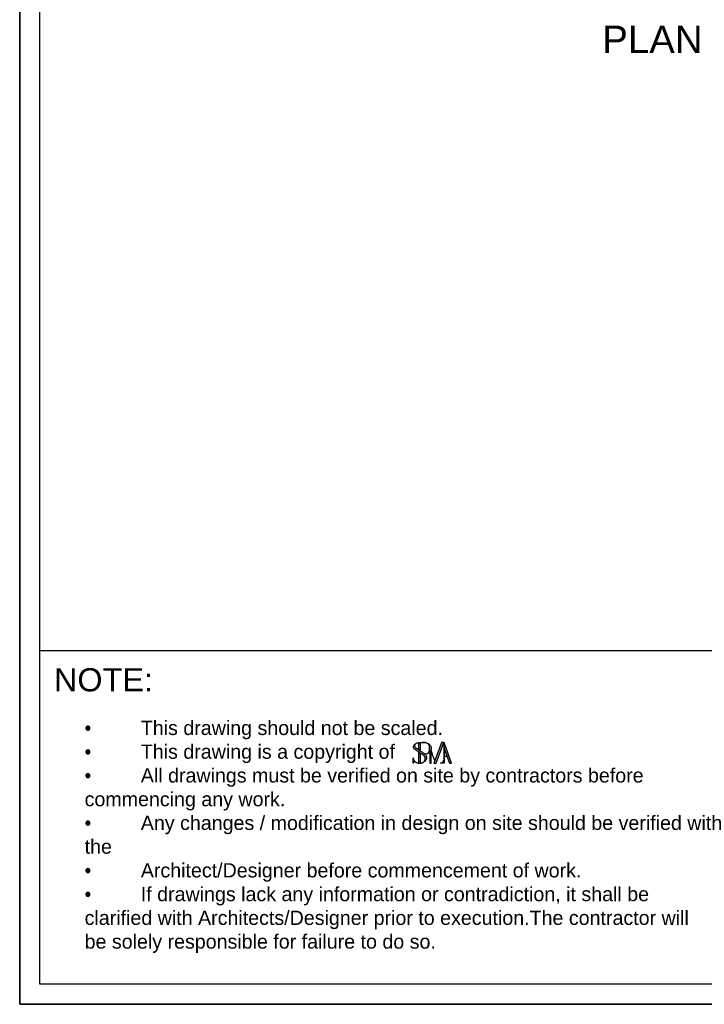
# Model space of a CAD drawing. Header units: millimetres. Extents: x 502444 to 745500, y -417645 to -375189.
# Tile 64 of 208: x 630928 to 635906, y -393956 to -386793. Entities that reach past the tile are written whole.
import ezdxf

# ---------------------------------------------------------------- set-up
doc = ezdxf.new("R2010")
doc.units = ezdxf.units.MM
for name, color, linetype, lineweight in [('G-ANNO-TEXT', 231, 'Continuous', 9), ('Text', 7, 'Continuous', 25), ('Wall New', 1, 'Continuous', 50)]:
    doc.layers.add(name, color=color, linetype=linetype, lineweight=lineweight)
doc.styles.add('ARIAL', font='arial.ttf')
doc.styles.add('Arial_B_4', font='arialbd.ttf', dxfattribs={"height": 800})

# ---------------------------------------------------------------- blocks, each defined once
blk = doc.blocks.new('logo')
at = {"layer": 'Wall New'}
h = blk.add_hatch(color=7, dxfattribs=at)
h.dxf.hatch_style = 1
edge = h.paths.add_edge_path()
edge.add_spline(control_points=[(65926.32732787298, -4520.094032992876), (65926.1228509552, -4519.88899023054), (65924.3385281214, -4518.183820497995), (65919.54680315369, -4515.182403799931), (65911.55111347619, -4509.614694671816), (65903.25496574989, -4503.348192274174), (65895.79311485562, -4499.10011948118), (65893.55091115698, -4494.881910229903), (65893.54196151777, -4492.071246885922), (65894.92808825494, -4489.731452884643), (65896.12217980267, -4488.297914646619), (65896.67030885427, -4487.639871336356)], knot_values=[0, 0, 0, 0, 0.867858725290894, 7.401282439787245, 16.84919293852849, 30.07839875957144, 38.91655751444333, 41.68812970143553, 43.97194689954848, 47.01151844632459, 49.590735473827, 49.590735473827, 49.590735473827, 49.590735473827], degree=3, periodic=0)
edge.add_spline(control_points=[(65896.67030885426, -4487.639871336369), (65895.92114814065, -4488.165959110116), (65893.8028151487, -4489.870670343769), (65891.35862709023, -4492.807859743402), (65890.06492843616, -4496.706629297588), (65889.90602339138, -4500.58724637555), (65893.86920417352, -4504.223637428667), (65899.16805926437, -4508.363811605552), (65907.17849125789, -4513.833384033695), (65915.43403955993, -4518.995131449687), (65922.35502716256, -4524.055133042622), (65926.76506230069, -4528.964500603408), (65927.36107414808, -4534.817846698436), (65925.8635055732, -4540.194380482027), (65922.60699536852, -4544.541443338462), (65919.71695260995, -4546.410011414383), (65918.29826566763, -4547.023579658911), (65918.27821879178, -4547.032193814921)], knot_values=[50.48678172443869, 50.48678172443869, 50.48678172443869, 50.48678172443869, 53.20760084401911, 58.5349938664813, 61.6369995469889, 65.56471417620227, 69.20875779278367, 76.89681575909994, 86.16477467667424, 98.12987605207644, 106.0842714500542, 112.0372464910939, 117.1298886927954, 122.963482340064, 128.467721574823, 133.031523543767, 133.0968729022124, 133.0968729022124, 133.0968729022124, 133.0968729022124], weights=[1, 1, 1, 1, 1, 1, 1, 1, 1, 1, 1, 1, 1, 1, 1, 1, 1, 1], degree=3, periodic=0)
edge.add_spline(control_points=[(65918.27821879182, -4547.032193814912), (65918.99569904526, -4546.806679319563), (65920.83715103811, -4546.227884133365), (65923.71842912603, -4544.578977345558), (65926.7764144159, -4542.078668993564), (65929.39307902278, -4538.740599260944), (65930.6263412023, -4535.02370299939), (65931.04522361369, -4531.116775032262), (65930.8020001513, -4527.156352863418), (65929.02379137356, -4523.240054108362), (65927.2905837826, -4521.05995449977), (65926.32732787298, -4520.094032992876)], knot_values=[49.590735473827, 49.590735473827, 49.590735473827, 49.590735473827, 51.84319754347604, 55.37180156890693, 59.46141335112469, 63.65059152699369, 67.90451495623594, 71.00000374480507, 75.43421065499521, 79.60582464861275, 83.69415918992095, 83.69415918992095, 83.69415918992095, 83.69415918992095], degree=3, periodic=0)
edge = h.paths.add_edge_path()
edge.add_spline(control_points=[(65911.15706209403, -4483.714697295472), (65909.66705064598, -4483.714697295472), (65908.17703919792, -4483.714697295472), (65906.68702774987, -4483.714697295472)], knot_values=[7.51567503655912, 7.51567503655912, 7.51567503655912, 7.51567503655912, 11.98570938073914, 11.98570938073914, 11.98570938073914, 11.98570938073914], weights=[1, 1, 1, 1], degree=3, periodic=0)
edge.add_spline(control_points=[(65906.68702774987, -4483.714697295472), (65906.68702774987, -4490.752476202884), (65906.68702774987, -4497.790255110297), (65906.68702774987, -4504.82803401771)], knot_values=[6.51567503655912, 6.51567503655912, 6.51567503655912, 6.51567503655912, 7.51567503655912, 7.51567503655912, 7.51567503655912, 7.51567503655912], weights=[1, 1, 1, 1], degree=3, periodic=0)
edge.add_spline(control_points=[(65906.68702774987, -4504.82803401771), (65907.7610623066, -4505.584761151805), (65908.81980067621, -4506.349529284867), (65910.30172647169, -4507.426266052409), (65910.72951816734, -4507.737715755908), (65911.15706209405, -4508.048751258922)], knot_values=[1, 1, 1, 1, 4.920055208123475, 4.920055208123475, 6.51567503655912, 6.51567503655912, 6.51567503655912, 6.51567503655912], weights=[1, 1, 1, 1, 1, 1], degree=3, periodic=0)
edge.add_spline(control_points=[(65911.15706209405, -4508.048751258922), (65911.15706209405, -4499.937399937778), (65911.15706209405, -4491.826048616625), (65911.15706209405, -4483.714697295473)], knot_values=[0, 0, 0, 0, 1, 1, 1, 1], weights=[1, 1, 1, 1], degree=3, periodic=0)
edge = h.paths.add_edge_path()
edge.add_spline(control_points=[(65926.32732787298, -4520.094032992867), (65928.14327062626, -4519.864546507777), (65931.86601940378, -4519.394090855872), (65937.33780130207, -4516.948838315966), (65941.65530810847, -4512.901152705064), (65945.38716069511, -4507.704936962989), (65946.65059045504, -4501.28148697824), (65944.79144368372, -4495.055523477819), (65941.40787851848, -4490.274369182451), (65936.66029614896, -4486.676563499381), (65931.87478668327, -4484.349004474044), (65928.49271372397, -4483.882319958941), (65927.27794859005, -4483.714697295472)], knot_values=[28.10659587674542, 28.10659587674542, 28.10659587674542, 28.10659587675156, 33.58032347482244, 39.32793679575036, 45.72688672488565, 51.12485412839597, 58.33784476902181, 64.40102770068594, 70.15272062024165, 75.6086114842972, 82.14980521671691, 85.81611139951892, 85.81611139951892, 85.81611139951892, 85.81611139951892], weights=[1, 1, 1, 1, 1, 1, 1, 1, 1, 1, 1, 1, 1], degree=3, periodic=0)
edge.add_spline(control_points=[(65927.27794859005, -4483.714697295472), (65928.17363530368, -4483.993565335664), (65930.36068687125, -4484.674494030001), (65934.01291733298, -4486.583985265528), (65937.5791297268, -4489.345575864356), (65940.13153193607, -4494.178919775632), (65940.50509810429, -4500.222536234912), (65940.47639201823, -4506.385122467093), (65939.47854824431, -4511.955339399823), (65935.97118947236, -4516.407761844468), (65931.20475309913, -4519.054080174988), (65927.61298398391, -4519.819908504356), (65926.32732787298, -4520.094032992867)], knot_values=[85.81611139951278, 85.81611139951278, 85.81611139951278, 85.81611139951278, 88.62523408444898, 92.675313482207, 98.1508549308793, 101.8316851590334, 108.7094344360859, 115.9402996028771, 120.4648801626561, 125.325234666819, 132.3907371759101, 136.3297490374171, 136.3297490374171, 136.3297490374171, 136.3297490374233], weights=[1, 1, 1, 1, 1, 1, 1, 1, 1, 1, 1, 1, 1], degree=3, periodic=0)
edge = h.paths.add_edge_path()
edge.add_spline(control_points=[(65911.08688957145, -4548.543095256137), (65911.08688957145, -4538.253733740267), (65911.08688957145, -4527.964372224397), (65911.08688957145, -4517.675010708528)], knot_values=[6.314873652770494, 6.314873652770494, 6.314873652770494, 6.314873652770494, 7.314873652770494, 7.314873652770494, 7.314873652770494, 7.314873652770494], weights=[1, 1, 1, 1], degree=3, periodic=0)
edge.add_spline(control_points=[(65911.08688957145, -4517.675010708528), (65910.08407910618, -4517.023955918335), (65909.07580028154, -4516.374427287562), (65907.58323034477, -4515.407846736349), (65907.09994556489, -4515.093867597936), (65906.61685522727, -4514.778347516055)], knot_values=[1, 1, 1, 1, 4.595369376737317, 4.595369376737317, 6.314873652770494, 6.314873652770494, 6.314873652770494, 6.314873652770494], weights=[1, 1, 1, 1, 1, 1], degree=3, periodic=0)
edge.add_spline(control_points=[(65906.61685522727, -4514.778347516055), (65906.61685522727, -4525.950102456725), (65906.61685522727, -4537.121857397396), (65906.61685522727, -4548.293612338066)], knot_values=[0, 0, 0, 0, 1, 1, 1, 1], weights=[1, 1, 1, 1], degree=3, periodic=0)
edge.add_spline(control_points=[(65906.61685522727, -4548.293612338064), (65907.00464915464, -4548.342551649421), (65908.49631665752, -4548.495169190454), (65909.98572179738, -4548.525759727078), (65911.0868895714, -4548.543095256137)], knot_values=[38.64654216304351, 38.64654216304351, 38.64654216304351, 38.64654216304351, 39.81212905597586, 43.11924199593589, 43.11924199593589, 43.11924199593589, 43.11924199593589], weights=[1, 1, 1, 1, 1], degree=3, periodic=0)
edge = h.paths.add_edge_path()
edge.add_spline(control_points=[(65897.79348206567, -4544.969844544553), (65897.52532202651, -4544.796118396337), (65896.04820641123, -4543.812354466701), (65893.46709142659, -4541.89074111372), (65891.46649840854, -4538.366520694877), (65889.99028359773, -4535.013483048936), (65889.74944239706, -4532.603148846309), (65889.6676251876, -4531.346926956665), (65889.6569317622, -4531.182740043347)], knot_values=[12.44897845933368, 12.44897845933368, 12.44897845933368, 12.44897845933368, 13.40008544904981, 17.7243823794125, 21.96377375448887, 25.36521328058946, 28.64998448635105, 29.14384819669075, 29.14384819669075, 29.14384819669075, 29.14384819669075], weights=[1, 1, 1, 1, 1, 1, 1, 1, 1], degree=3, periodic=0)
edge.add_spline(control_points=[(65889.6569317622, -4531.182740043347), (65889.4526859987, -4531.182740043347), (65889.24844023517, -4531.182740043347), (65889.04419447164, -4531.182740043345)], knot_values=[11.83624116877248, 11.83624116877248, 11.83624116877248, 11.83624116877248, 12.44897845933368, 12.44897845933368, 12.44897845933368, 12.44897845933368], weights=[1, 1, 1, 1], degree=3, periodic=0)
edge.add_spline(control_points=[(65889.04419447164, -4531.182740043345), (65889.04419447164, -4536.877253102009), (65889.04419447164, -4542.571766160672), (65889.04419447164, -4548.266279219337)], knot_values=[10.83624116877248, 10.83624116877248, 10.83624116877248, 10.83624116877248, 11.83624116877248, 11.83624116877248, 11.83624116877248, 11.83624116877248], weights=[1, 1, 1, 1], degree=3, periodic=0)
edge.add_spline(control_points=[(65889.04419447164, -4548.266279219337), (65889.24844023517, -4548.266279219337), (65889.4526859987, -4548.266279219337), (65889.6569317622, -4548.266279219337)], knot_values=[10.22350387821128, 10.22350387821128, 10.22350387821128, 10.22350387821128, 10.83624116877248, 10.83624116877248, 10.83624116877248, 10.83624116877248], weights=[1, 1, 1, 1], degree=3, periodic=0)
edge.add_spline(control_points=[(65889.6569317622, -4548.266279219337), (65889.83347909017, -4547.739648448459), (65890.25426248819, -4546.484475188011), (65891.58212756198, -4544.557764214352), (65894.13099015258, -4544.220281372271), (65896.18907932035, -4544.414592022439), (65897.364632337, -4544.821428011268), (65897.79348206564, -4544.969844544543)], knot_values=[0, 0, 0, 0, 1.678080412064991, 3.99954157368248, 6.506296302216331, 8.867441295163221, 10.22350387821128, 10.22350387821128, 10.22350387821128, 10.22350387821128], weights=[1, 1, 1, 1, 1, 1, 1, 1], degree=3, periodic=0)
edge = h.paths.add_edge_path()
edge.add_spline(control_points=[(65945.517516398, -4548.543095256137), (65945.51751639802, -4535.384023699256), (65945.51751639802, -4522.224952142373), (65945.51751639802, -4509.06588058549)], knot_values=[9.93112164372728, 9.93112164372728, 9.93112164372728, 9.93112164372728, 10.93112164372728, 10.93112164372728, 10.93112164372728, 10.93112164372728], weights=[1, 1, 1, 1], degree=3, periodic=0)
edge.add_spline(control_points=[(65945.51751639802, -4509.065880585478), (65945.05203890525, -4509.975354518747), (65944.50800626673, -4510.828885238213), (65943.47031053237, -4512.244242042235), (65942.99810929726, -4512.825395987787), (65942.0626877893, -4513.899088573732), (65941.59815929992, -4514.398435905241), (65941.11361179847, -4514.880069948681)], knot_values=[1, 1, 1, 1, 3.842019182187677, 3.842019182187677, 5.980474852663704, 5.980474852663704, 7.93112164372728, 7.93112164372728, 7.93112164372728, 7.93112164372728], weights=[1, 1, 1, 1, 1, 1, 1, 1], degree=3, periodic=0)
edge.add_spline(control_points=[(65941.11361179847, -4514.880069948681), (65941.11361179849, -4526.101078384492), (65941.11361179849, -4537.322086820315), (65941.11361179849, -4548.543095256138)], knot_values=[7.93112164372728, 7.93112164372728, 7.93112164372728, 7.93112164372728, 8.93112164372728, 8.93112164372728, 8.93112164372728, 8.93112164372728], weights=[1, 1, 1, 1], degree=3, periodic=0)
edge.add_spline(control_points=[(65941.11361179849, -4548.543095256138), (65942.58157999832, -4548.543095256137), (65944.04954819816, -4548.543095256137), (65945.517516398, -4548.543095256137)], knot_values=[8.93112164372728, 8.93112164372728, 8.93112164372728, 8.93112164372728, 9.93112164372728, 9.93112164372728, 9.93112164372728, 9.93112164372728], weights=[1, 1, 1, 1], degree=3, periodic=0)
h.paths.add_polyline_path([(65984.91565439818, -4483.714697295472), (65978.65695236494, -4483.714697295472, 0.3141900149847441), (65977.71864755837, -4484.368887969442), (65954.0674425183, -4548.543095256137), (65961.02334941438, -4548.543095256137)])
h.paths.add_polyline_path([(65986.1063843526, -4483.714697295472), (65986.1063843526, -4502.120993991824), (66002.9347906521, -4548.543095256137), (66009.60722965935, -4548.543095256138)])
edge = h.paths.add_edge_path()
edge.add_spline(control_points=[(65984.91565439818, -4539.499142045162), (65984.71275300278, -4539.990887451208), (65983.98333063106, -4541.758692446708), (65982.43184989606, -4544.703680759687), (65978.81295694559, -4547.223003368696), (65976.04276459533, -4548.071853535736), (65974.55115696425, -4548.52891616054)], knot_values=[1, 1, 1, 1, 2.599130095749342, 6.748808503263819, 10.75272234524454, 15.42372173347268, 15.42372173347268, 15.42372173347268, 15.42372173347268], weights=[1, 1, 1, 1, 1, 1, 1], degree=3, periodic=0)
edge.add_spline(control_points=[(65974.55115696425, -4548.52891616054), (65978.00598944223, -4548.52891616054), (65981.4608219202, -4548.52891616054), (65984.91565439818, -4548.52891616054)], knot_values=[0.1030468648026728, 0.1030468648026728, 0.1030468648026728, 0.1030468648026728, 0.9999999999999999, 0.9999999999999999, 0.9999999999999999, 0.9999999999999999], weights=[1, 1, 1, 1], degree=3, periodic=0)
edge.add_line((65984.91565439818, -4548.52891616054), (65984.91565439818, -4539.499142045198))
at = {"layer": 'Text'}
blk.add_line((65986.1063843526, -4525.915012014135), (65994.73191813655, -4525.915012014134), dxfattribs=at)
blk.add_lwpolyline([(65984.91565439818, -4483.714697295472), (65978.65695236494, -4483.714697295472, 0.3141900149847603), (65977.71864755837, -4484.368887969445), (65954.0674425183, -4548.543095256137), (65961.02334941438, -4548.543095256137), (65984.91565439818, -4483.714697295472), (65984.91565439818, -4548.543095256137)], format="xyb", dxfattribs=at)
blk.add_lwpolyline([(65986.1063843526, -4502.120993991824), (66002.9347906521, -4548.543095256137), (66009.60722965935, -4548.543095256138), (65986.1063843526, -4483.714697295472), (65986.1063843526, -4548.543095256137)], dxfattribs=at)
for points, knots in [([(65897.79348206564, -4544.969844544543), (65897.364632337, -4544.821428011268), (65896.18907932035, -4544.414592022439), (65894.13099015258, -4544.220281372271), (65891.58212756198, -4544.557764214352), (65890.25426248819, -4546.484475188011), (65889.83347909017, -4547.739648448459), (65889.6569317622, -4548.266279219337), (65889.4526859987, -4548.266279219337), (65889.24844023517, -4548.266279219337), (65889.04419447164, -4548.266279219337), (65889.04419447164, -4542.571766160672), (65889.04419447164, -4536.877253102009), (65889.04419447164, -4531.182740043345), (65889.24844023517, -4531.182740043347), (65889.4526859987, -4531.182740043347), (65889.6569317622, -4531.182740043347), (65889.6676251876, -4531.346926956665), (65889.74944239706, -4532.603148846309), (65889.99028359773, -4535.013483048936), (65891.46649840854, -4538.366520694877), (65893.46709142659, -4541.89074111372), (65897.32712590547, -4544.764496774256), (65901.91570660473, -4547.517138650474), (65906.99685920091, -4548.480432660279), (65910.17513324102, -4548.529156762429), (65911.37099373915, -4548.547489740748), (65911.93215329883, -4548.49033947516), (65914.30047313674, -4548.249142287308), (65918.1799144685, -4547.403789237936), (65922.60699536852, -4544.541443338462), (65925.8635055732, -4540.194380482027), (65927.36107414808, -4534.817846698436), (65926.76506230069, -4528.964500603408), (65922.35502716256, -4524.055133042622), (65915.43403955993, -4518.995131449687), (65907.17849125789, -4513.833384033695), (65899.16805926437, -4508.363811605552), (65893.86920417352, -4504.223637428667), (65889.90602339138, -4500.58724637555), (65890.06492843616, -4496.706629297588), (65891.35862709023, -4492.807859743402), (65895.08145327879, -4488.334126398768), (65900.64695517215, -4485.044764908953), (65905.06251132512, -4484.072427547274), (65906.68702774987, -4483.714697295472)], [0, 0, 0, 0, 1.356062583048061, 3.717207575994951, 6.223962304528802, 8.545423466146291, 10.22350387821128, 10.22350387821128, 10.22350387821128, 10.83624116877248, 10.83624116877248, 10.83624116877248, 11.83624116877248, 11.83624116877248, 11.83624116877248, 12.44897845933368, 12.44897845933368, 12.44897845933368, 12.94284216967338, 16.22761337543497, 19.62905290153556, 23.86844427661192, 28.19274120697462, 33.85834455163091, 39.81212905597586, 43.40365804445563, 43.40365804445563, 43.40365804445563, 45.09744699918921, 50.55213108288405, 55.11593305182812, 60.6201722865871, 66.45376593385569, 71.54640813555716, 77.49938317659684, 85.45377857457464, 97.41887994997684, 106.6868388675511, 114.3748968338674, 118.0189404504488, 121.9466550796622, 125.0486607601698, 130.376053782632, 138.9299321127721, 143.9086917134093, 143.9086917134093, 143.9086917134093, 143.9086917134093]), ([(65911.15706209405, -4483.714697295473), (65911.15706209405, -4491.826048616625), (65911.15706209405, -4499.937399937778), (65911.15706209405, -4508.048751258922), (65910.72951816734, -4507.737715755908), (65910.30172647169, -4507.426266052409), (65908.81980067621, -4506.349529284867), (65907.7610623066, -4505.584761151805), (65906.68702774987, -4504.82803401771), (65906.68702774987, -4497.790255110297), (65906.68702774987, -4490.752476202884), (65906.68702774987, -4483.714697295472), (65913.55066802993, -4483.714697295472), (65920.41430830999, -4483.714697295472), (65927.27794859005, -4483.714697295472), (65928.49271372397, -4483.882319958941), (65931.87478668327, -4484.349004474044), (65936.66029614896, -4486.676563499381), (65941.40787851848, -4490.274369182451), (65944.79144368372, -4495.055523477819), (65946.65059045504, -4501.28148697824), (65945.38716069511, -4507.704936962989), (65941.65530810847, -4512.901152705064), (65937.33780130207, -4516.948838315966), (65931.86601940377, -4519.394090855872), (65928.14327062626, -4519.864546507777), (65926.32732787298, -4520.094032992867), (65927.61298398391, -4519.819908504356), (65931.20475309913, -4519.054080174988), (65935.97118947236, -4516.407761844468), (65939.47854824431, -4511.955339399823), (65940.47639201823, -4506.385122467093), (65940.50509810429, -4500.222536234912), (65940.13153193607, -4494.178919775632), (65937.5791297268, -4489.345575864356), (65934.01291733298, -4486.583985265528), (65930.36068687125, -4484.674494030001), (65928.17363530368, -4483.993565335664), (65927.27794859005, -4483.714697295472), (65923.84612845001, -4483.714697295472), (65920.41430830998, -4483.714697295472), (65916.98248816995, -4483.714697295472)], [0, 0, 0, 0, 1, 1, 1, 2.595619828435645, 2.595619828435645, 6.51567503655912, 6.51567503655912, 6.51567503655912, 7.51567503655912, 7.51567503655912, 7.51567503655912, 28.10659587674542, 28.10659587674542, 28.10659587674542, 31.77290205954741, 38.31409579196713, 43.76998665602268, 49.52167957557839, 55.58486250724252, 62.79785314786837, 68.19582055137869, 74.59477048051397, 80.3423838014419, 85.81611139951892, 85.81611139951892, 85.81611139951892, 89.75512326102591, 96.82062577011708, 101.68098027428, 106.205560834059, 113.4364260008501, 120.3141752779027, 123.9950055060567, 129.470546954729, 133.5206263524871, 136.3297490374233, 136.3297490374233, 136.3297490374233, 137.3297490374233, 137.3297490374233, 137.3297490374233, 137.3297490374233]), ([(65957.16600532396, -4540.13558234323), (65953.28317568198, -4529.779015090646), (65949.40034604, -4519.422447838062), (65945.51751639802, -4509.065880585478), (65945.05203890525, -4509.975354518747), (65944.50800626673, -4510.828885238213), (65943.47031053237, -4512.244242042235), (65942.99810929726, -4512.825395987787), (65942.0626877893, -4513.899088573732), (65941.59815929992, -4514.398435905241), (65941.11361179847, -4514.880069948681), (65941.11361179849, -4526.101078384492), (65941.11361179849, -4537.322086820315), (65941.11361179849, -4548.543095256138), (65942.58157999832, -4548.543095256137), (65944.04954819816, -4548.543095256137), (65945.517516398, -4548.543095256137), (65945.51751639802, -4535.384023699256), (65945.51751639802, -4522.224952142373), (65945.51751639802, -4509.06588058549)], [0, 0, 0, 0, 1, 1, 1, 3.842019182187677, 3.842019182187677, 5.980474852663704, 5.980474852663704, 7.93112164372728, 7.93112164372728, 7.93112164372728, 8.93112164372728, 8.93112164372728, 8.93112164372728, 9.93112164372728, 9.93112164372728, 9.93112164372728, 10.93112164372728, 10.93112164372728, 10.93112164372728, 10.93112164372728]), ([(65906.61685522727, -4548.293612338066), (65906.61685522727, -4537.121857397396), (65906.61685522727, -4525.950102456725), (65906.61685522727, -4514.778347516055), (65907.09994556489, -4515.093867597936), (65907.58323034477, -4515.407846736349), (65909.07580028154, -4516.374427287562), (65910.08407910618, -4517.023955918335), (65911.08688957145, -4517.675010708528), (65911.08688957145, -4527.964372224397), (65911.08688957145, -4538.253733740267), (65911.08688957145, -4548.543095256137)], [0, 0, 0, 0, 1, 1, 1, 2.719504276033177, 2.719504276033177, 6.314873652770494, 6.314873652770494, 6.314873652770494, 7.314873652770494, 7.314873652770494, 7.314873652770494, 7.314873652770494]), ([(65986.10638435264, -4548.52891616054), (65982.25464188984, -4548.52891616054), (65978.40289942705, -4548.52891616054), (65974.55115696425, -4548.52891616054), (65976.04276459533, -4548.071853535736), (65978.81295694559, -4547.223003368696), (65982.43184989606, -4544.703680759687), (65983.98333063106, -4541.758692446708), (65984.71275300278, -4539.990887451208), (65984.91565439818, -4539.499142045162)], [0, 0, 0, 0, 1, 1, 1, 5.670999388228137, 9.674913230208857, 13.82459163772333, 15.42372173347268, 15.42372173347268, 15.42372173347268, 15.42372173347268])]:
    blk.add_open_spline(points, degree=3, knots=knots, dxfattribs=at)
blk.add_spline([(65896.67030885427, -4487.639871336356), (65895.06986562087, -4489.66247904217), (65893.71573726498, -4492.383752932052), (65893.71573726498, -4494.667570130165), (65894.90604788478, -4497.170522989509), (65901.80429062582, -4502.695674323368), (65912.62742102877, -4510.303021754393), (65920.40413111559, -4515.668261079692), (65925.69999214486, -4519.494418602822), (65928.86516979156, -4523.308275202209), (65930.5239822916, -4527.135899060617), (65930.92594637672, -4531.551849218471), (65930.57451732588, -4534.62732454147), (65929.16774830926, -4538.641906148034), (65926.64920853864, -4541.989468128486), (65923.50087590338, -4544.599626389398), (65920.40728955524, -4546.296909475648), (65918.27821879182, -4547.032193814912)], degree=3, dxfattribs=at)
blk = doc.blocks.new('sheet format horizontal')
at = {"layer": 'Text'}
blk.add_line((66762.25933642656, -4420.849678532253), (65217.44054091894, -4420.849678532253), dxfattribs=at)
for points in [[(66770.90544657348, -4572.608624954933), (66770.90544657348, -3464.929904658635), (65208.79443077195, -3464.929904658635), (65208.79443077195, -4572.608624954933)], [(66770.90544657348, -4572.608624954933), (65208.79443077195, -4572.608624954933), (65208.79443077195, -3464.929904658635), (66770.90544657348, -3464.929904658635)], [(65217.44054091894, -3473.576014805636), (66762.2593364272, -3473.576014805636), (66762.2593364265, -4563.962514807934), (65217.44054091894, -4563.962514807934)]]:
    blk.add_lwpolyline(points, close=True, dxfattribs=at)
at = {"layer": 'Wall New', "xscale": 0.1367789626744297, "yscale": 0.1367789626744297, "zscale": 0.1367789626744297}
blk.add_blockref('logo', (56365.39050921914, -3846.95104330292), dxfattribs=at)
at = {"layer": 'Text', "insert": (65223.51726983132, -4428.303669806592), "char_height": 9.943216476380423, "width": 174.5199539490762, "attachment_point": 1, "style": 'ARIAL'}
blk.add_mtext('{\\fArial|b0|i0|c0|p34;NOTE:}', dxfattribs=at)
at = {"layer": 'Text', "insert": (65236.65204015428, -4450.882075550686), "char_height": 6.112949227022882, "width": 266.6739181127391, "attachment_point": 1}
blk.add_mtext('\\pxi-0.00088,l0.00088,t0.11563;{\\fSymbol|b0|i0|c2|p18;·^I}{\\fArial|b0|i0|c0|p34;This drawing should not be scaled.\\P{\\fSymbol|b0|i0|c2|p18;·^I}This drawing is a copyright of \\P{\\fSymbol|b0|i0|c2|p18;·^I}All drawings must be verified on site by contractors before commencing any work.\\P{\\fSymbol|b0|i0|c2|p18;·^I}Any changes / modification in design on site should be verified with the \\P{\\fSymbol|b0|i0|c2|p18;·^I}Architect/Designer before commencement of work.\\P{\\fSymbol|b0|i0|c2|p18;·^I}If drawings lack any information or contradiction, it shall be clarified with Architects/Designer prior to execution.The contractor will be solely responsible for failure to do so.}', dxfattribs=at)

msp = doc.modelspace()

# ---------------------------------------------------------------- block references
at = {"layer": 'Wall New', "color": 5, "true_color": 0x0000ff, "xscale": 16.94267598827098, "yscale": 16.94267598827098, "zscale": 16.94267598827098}
msp.add_blockref('sheet format horizontal', (-473883.0444550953, -316483.4921565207, 2803.511267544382), dxfattribs=at)

# ---------------------------------------------------------------- texts
at = {"layer": 'G-ANNO-TEXT', "color": 7, "insert": (635086.1678319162, -386836.8168726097, 2.019078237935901e-09), "char_height": 200, "width": 3074.984475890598, "attachment_point": 1, "style": 'Arial_B_4'}
msp.add_mtext('{\\fArial|b0|i0|c0|p34;\\C256;\\c0; PLAN }', dxfattribs=at)

doc.saveas('drawing.dxf')
